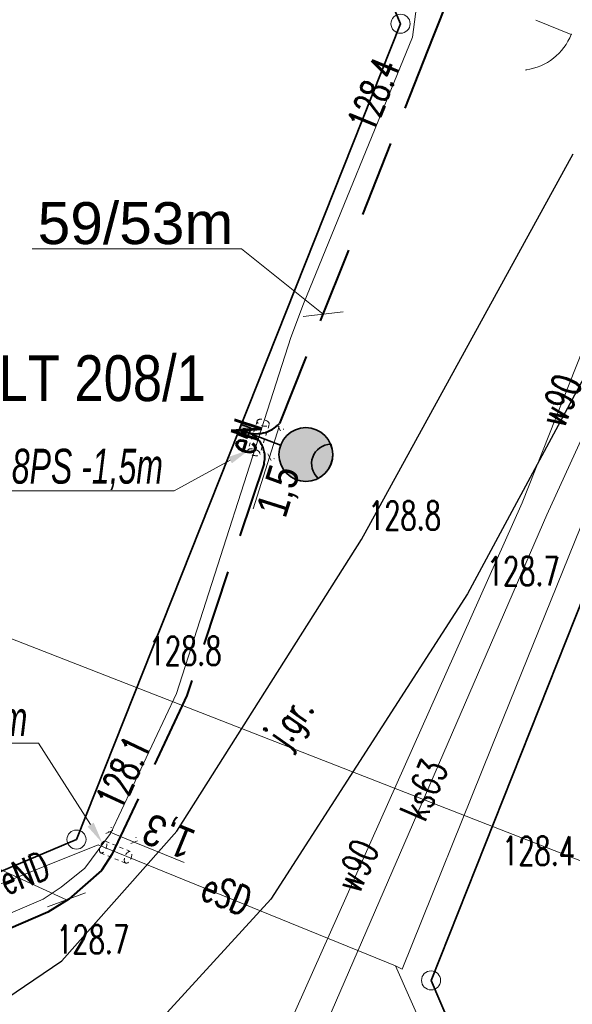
# Model space of a CAD drawing. Header units: metres. Extents: x 0 to 6497944, y 0 to 5963356.
# Tile 61 of 197: x 6496860 to 6496874, y 5963132 to 5963158. Entities that reach past the tile are written whole.
import ezdxf
from ezdxf import colors
from ezdxf.entities.mleader import LeaderData, LeaderLine
from ezdxf.math import Vec2, Vec3

# ---------------------------------------------------------------- set-up
doc = ezdxf.new("R2010")
doc.units = ezdxf.units.M
doc.header["$MEASUREMENT"] = 0
for name, pattern in [('DASHED', [19.05, 12.7, -6.35]), ('HIDDEN', [0.375, 0.25, -0.125]), ('L_0_04', [1.5, 1, -0.5])]:
    doc.linetypes.add(name, pattern=pattern)
doc.layers.get('0').update_dxf_attribs({"color": 8, "linetype": 'CONTINUOUS', "lineweight": 13})
doc.layers.get('DEFPOINTS').update_dxf_attribs({"linetype": 'CONTINUOUS', "lineweight": 0, "true_color": 0xffffff})
for name, color, linetype, lineweight in [('218_GRANICA_UzYTKU', 8, 'CONTINUOUS', 13), ('219_LINIA_GRANICY', 3, 'CONTINUOUS', 35), ('E_proj_opisy_ośw', 1, 'CONTINUOUS', 13), ('E_proj_opisy_ośw.', 7, 'CONTINUOUS', 13), ('E_proj_osłona r. dz._obw. 200', 204, 'L_0_04', 20), ('E_proj_osłona r. dz._opis_obw. 100', 204, 'CONTINUOUS', 9), ('E_proj_ośw_latarnia', 1, 'CONTINUOUS', 35), ('E_proj_ośw_linia_obw. 200', 1, 'L_0_04', 40), ('FURTKA__LINIA_', 8, 'CONTINUOUS', 13), ('furtka__linia____symbol', 8, 'CONTINUOUS', 13), ('JEZDNIA__POWIERZCHNIA_', 8, 'CONTINUOUS', 25), ('JEZDNIA__POWIERZCHNIA__ATR17', 8, 'CONTINUOUS', 13), ('PRZEWoD_ELEKTROENERGETYCZNY__LINIA_', 1, 'CONTINUOUS', 13), ('PRZEWoD_ELEKTROENERGETYCZNY__LINIA__ATR1', 1, 'CONTINUOUS', 13), ('PRZEWoD_KANALIZACYJNY__LINIA_', 36, 'CONTINUOUS', 13), ('PRZEWoD_KANALIZACYJNY__LINIA__ATR1', 36, 'CONTINUOUS', 13), ('PRZEWoD_WODOCIaGOWY__LINIA_', 5, 'CONTINUOUS', 13), ('PRZEWoD_WODOCIaGOWY__LINIA__ATR1', 5, 'CONTINUOUS', 13), ('PUNKT_O_OKREsLONEJ_WYSOKOsCI__SIEc_ELEKTROENERGETYCZNA__ATR3', 1, 'CONTINUOUS', 13), ('PUNKT_WYSOKOsCIOWY_NATURALNY_ATR2', 8, 'CONTINUOUS', 13), ('RURA_OCHRONNA___PRZEWoD_ELEKTROENERGETYCZNY__LINIA_', 1, 'CONTINUOUS', 13)]:
    doc.layers.add(name, color=color, linetype=linetype, lineweight=lineweight)
doc.layers.add('E_pomocnicza', color=3, linetype='CONTINUOUS', lineweight=13, plot=False)
doc.styles.add('Andy', font='arial.ttf', dxfattribs={"height": 2})
doc.styles.add('Annotative', font='simplex.shx')
doc.styles.add('Narrow', font='ARIALN.TTF', dxfattribs={"height": 2})
doc.styles.get("Standard").update_dxf_attribs({"font": 'simplex.shx'})
doc.dimstyles.new('wymiary', dxfattribs={"dimtxt": 0.65, "dimasz": 0.25, "dimexe": 0.25, "dimexo": 1, "dimgap": 0.1, "dimtad": 1, "dimzin": 1, "dimtxsty": 'Annotative', "dimblk": 'OBLIQUE', "dimcen": 0.0025, "dimdle": 0.05, "dimadec": 0, "dimazin": 0, "dimtfac": 1, "dimtmove": 0, "dimatfit": 3, "dimldrblk": 'NONE', "dimfxl": 1, "dimarcsym": 0})

# ---------------------------------------------------------------- blocks, each defined once
blk = doc.blocks.new('GRT')
at = {"color": 0, "linetype": 'Continuous', "lineweight": 18}
blk.add_circle((0, 0), 0.5, dxfattribs=at)
blk = doc.blocks.new('A$C5E96E802')
at = {"layer": 'E_proj_ośw_latarnia', "true_color": 0xffffff}
h = blk.add_hatch(color=7, dxfattribs=at)
h.dxf.hatch_style = 1
h.paths.add_polyline_path([(0.71, 0.206, 1), (0.711, 0.068, 1)], flags=0)
h.paths.add_polyline_path([(0.573, 0.273), (0.574, 0), (0.849, 0.001), (0.848, 0.274)])
h.paths.add_polyline_path([(0.71, 0.206, -1), (0.711, 0.068, -1)], flags=16)
h.paths.add_polyline_path([(1.174, 2.385, -0.683546), (0.221, 2.372, 0.679532), (0.707, 1.155, 0.687575)])
at = {"layer": 'E_proj_ośw_latarnia'}
blk.add_hatch(color=214, dxfattribs=at).paths.add_polyline_path([(1.174, 2.385, 0.389707), (0.221, 2.372), (0.221, 2.372, 0.683546)])
at = {"layer": 'E_proj_ośw_latarnia', "true_color": 0xffffff}
h = blk.add_hatch(color=7, dxfattribs=at)
h.dxf.hatch_style = 1
h.paths.add_polyline_path([(0.71, 0.206, 1), (0.711, 0.068, 1)])
at = {"layer": 'E_proj_ośw_latarnia', "color": 214}
blk.add_lwpolyline([(1.174, 2.385, 0.389707), (0.221, 2.372), (0.221, 2.372, 0.683546)], format="xyb", close=True, dxfattribs=at)
at = {"layer": 'E_proj_ośw_latarnia', "color": 214, "flags": 128}
blk.add_lwpolyline([(0.71, 0.274), (0.707, 1.155)], dxfattribs=at)
at = {"layer": 'E_proj_ośw_latarnia', "color": 214}
blk.add_lwpolyline([(0.574, 0), (0.573, 0.273), (0.848, 0.274), (0.849, 0.001)], close=True, dxfattribs=at)
for centre, radius in [((0.705, 1.86), 0.705), ((0.711, 0.137), 0.0689)]:
    blk.add_circle(centre, radius, dxfattribs=at)
blk = doc.blocks.new('_Oblique')
at = {"color": 0, "linetype": 'ByBlock', "lineweight": -2}
blk.add_line((-0.5, -0.5), (0.5, 0.5), dxfattribs=at)
blk = doc.blocks.new('*D49')
at = {"layer": 'DEFPOINTS', "color": 0, "transparency": 16777216}
for p in [(-1.381, 0.521), (0, 0), (-1.657, -0.212)]:
    blk.add_point(p, dxfattribs=at)
at = {"layer": 'E_pomocnicza', "color": 0, "lineweight": -2, "transparency": 16777216}
for p, q in [((-1.657, -0.212), (-4.075, 0.7)), ((-1.734, -0.415), (-1.746, -0.446)), ((-0.23, -0.75), (-1.657, -0.212)), ((-0.353, -0.936), (-0.365, -0.966))]:
    blk.add_line(p, q, dxfattribs=at)
at = {"layer": 'E_pomocnicza', "color": 0, "lineweight": -2, "transparency": 16777216, "xscale": 0.25, "yscale": 0.25, "zscale": 0.25}
for p, rotation in [((-1.657, -0.212), 159.3308702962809), ((-0.276, -0.733), 339.3308702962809)]:
    blk.add_blockref('_Oblique', p, dxfattribs=dict(at, rotation=rotation))
at = {"layer": 'E_pomocnicza', "color": 0, "linetype": 'Continuous', "lineweight": 0, "transparency": 16777216, "insert": (-3.336, -0.649), "char_height": 2, "attachment_point": 5, "rotation": 339.3309, "style": 'Narrow'}
blk.add_mtext('{\\H0.75x;1,5}', dxfattribs=at)
blk = doc.blocks.new('_None')
blk = doc.blocks.new('*D51')
at = {"layer": 'DEFPOINTS', "color": 0, "transparency": 16777216}
for p in [(0, 0), (-0.551, -1.16), (0.156, -1.496)]:
    blk.add_point(p, dxfattribs=at)
at = {"layer": 'E_pomocnicza', "color": 0, "lineweight": -2, "transparency": 16777216}
for p, q in [((0.729, -0.291), (0.156, -1.496)), ((0.903, -0.429), (0.933, -0.443)), ((0.156, -1.496), (-0.948, -3.82)), ((0.352, -1.589), (0.382, -1.603))]:
    blk.add_line(p, q, dxfattribs=at)
at = {"layer": 'E_pomocnicza', "color": 0, "lineweight": -2, "transparency": 16777216, "xscale": 0.25, "yscale": 0.25, "zscale": 0.25}
for p, rotation in [((0.707, -0.336), 64.58169913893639), ((0.156, -1.496), 244.5816991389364)]:
    blk.add_blockref('_Oblique', p, dxfattribs=dict(at, rotation=rotation))
at = {"layer": 'E_pomocnicza', "color": 0, "linetype": 'Continuous', "lineweight": 0, "transparency": 16777216, "insert": (0.455, -3.2), "char_height": 2, "attachment_point": 5, "rotation": 64.5817, "style": 'Narrow'}
blk.add_mtext('{\\H0.75x;1,3}', dxfattribs=at)
blk = doc.blocks.new('*U48')
at = {"linetype": 'HIDDEN', "ltscale": 0.2}
for p, q in [((0.106, 0.281), (-1.275, 0.802)), ((-0.106, -0.281), (-1.487, 0.24))]:
    blk.add_line(p, q, dxfattribs=at)
at = {"linetype": 'DASHED', "ltscale": 0.02}
for centre in [(-1.381, 0.521), (0, 0)]:
    blk.add_ellipse(centre, major_axis=(0.106, 0.281), ratio=0.5, dxfattribs=at)
at = {"layer": 'E_pomocnicza', "color": 4, "lineweight": 0}
dim = blk.add_aligned_dim(p1=(0, 0), p2=(-1.381, 0.521), distance=0.783, text='{\\H0.75x;<>}', dimstyle='wymiary', override={"dimtxt": 1.3, "dimtad": 2, "dimdec": 1, "dimlfac": 1, "dimrnd": 0, "dimtxsty": 'Narrow'}, dxfattribs=at)
dim.commit()
dim.dimension.update_dxf_attribs({"geometry": '*D49', "text_midpoint": (-3.336, -0.649)})
blk = doc.blocks.new('*U50')
at = {"linetype": 'HIDDEN', "ltscale": 0.2}
for p, q in [((-0.271, 0.129), (-0.822, -1.031)), ((0.271, -0.129), (-0.28, -1.288))]:
    blk.add_line(p, q, dxfattribs=at)
at = {"linetype": 'DASHED', "ltscale": 0.02}
for centre in [(0, 0), (-0.551, -1.16)]:
    blk.add_ellipse(centre, major_axis=(-0.271, 0.129), ratio=0.5, dxfattribs=at)
at = {"layer": 'E_pomocnicza', "color": 4, "lineweight": 0}
dim = blk.add_aligned_dim(p1=(0, 0), p2=(-0.551, -1.16), distance=0.783, text='{\\H0.75x;<>}', dimstyle='wymiary', override={"dimtxt": 1.3, "dimtad": 2, "dimdec": 1, "dimlfac": 1, "dimrnd": 0, "dimtxsty": 'Narrow'}, dxfattribs=at)
dim.commit()
dim.dimension.update_dxf_attribs({"geometry": '*D51', "text_midpoint": (0.455, -3.2)})

msp = doc.modelspace()

# ---------------------------------------------------------------- linework, layer by layer
at = {"layer": '218_GRANICA_UzYTKU', "flags": 128}
for points in [[(6496868.25, 5963161.47), (6496869.9, 5963157.58)], [(6496869.9, 5963157.58), (6496861.41, 5963136.2)], [(6496870.7, 5963132.51), (6496879.19, 5963153.89)], [(6496861.41, 5963136.2), (6496856.17, 5963133.99)], [(6496872.9, 5963127.34), (6496870.7, 5963132.51)]]:
    msp.add_lwpolyline(points, dxfattribs=at)
at = {"layer": '219_LINIA_GRANICY', "flags": 128}
for points in [[(6496869.9, 5963157.58), (6496868.25, 5963161.47)], [(6496869.9, 5963157.58), (6496861.41, 5963136.2)], [(6496879.19, 5963153.89), (6496870.7, 5963132.51)], [(6496861.41, 5963136.2), (6496856.17, 5963133.99)], [(6496872.9, 5963127.34), (6496870.7, 5963132.51)]]:
    msp.add_lwpolyline(points, dxfattribs=at)
at = {"layer": 'E_proj_ośw_linia_obw. 200', "ltscale": 2, "transparency": 33554687}
msp.add_lwpolyline([(6496875.791, 5963170.06), (6496870.748, 5963157.225), (6496866.73, 5963147.107, -0.31721), (6496865.807, 5963146.896, -0.421), (6496866.324, 5963146.059), (6496864.305, 5963139.978), (6496862.34, 5963135.811), (6496862.069, 5963135.393), (6496861.209, 5963134.639), (6496860.661, 5963134.293), (6496855.825, 5963132.217, -0.143892), (6496854.278, 5963132.031, -0.368325), (6496853.271, 5963133.05, 0.32925), (6496852.688, 5963134.029), (6496849.408, 5963135.426, -0.401005), (6496849.044, 5963136.673, -0.422569), (6496847.891, 5963136.066), (6496829.855, 5963143.232), (6496815.95, 5963148.814, -0.411885), (6496815.549, 5963149.975, -0.40011), (6496814.428, 5963149.424), (6496800.409, 5963154.998, 0.506236)], format="xyb", dxfattribs=at)
at = {"layer": 'FURTKA__LINIA_', "flags": 128}
msp.add_lwpolyline([(6496874.37, 5963157.3), (6496873.44, 5963157.67)], dxfattribs=at)
at = {"layer": 'furtka__linia____symbol'}
msp.add_arc((6496872.971, 5963157.867), 1.514, 278.4246, 337.9086, dxfattribs=at)
for p in [(6496874.37, 5963157.3), (6496873.91, 5963156.68), (6496873.19, 5963156.37)]:
    msp.add_point(p, dxfattribs=at)
at = {"layer": 'JEZDNIA__POWIERZCHNIA_', "flags": 128}
for points in [[(6496868.88, 5963144.06), (6496874.42, 5963154.17)], [(6496877.08, 5963152.71), (6496871.65, 5963142.64)], [(6496864.04, 5963136.42), (6496868.88, 5963144.06)], [(6496871.65, 5963142.64), (6496866.5, 5963134.64)], [(6496861.03, 5963133.02), (6496864.04, 5963136.42)], [(6496866.5, 5963134.64), (6496863.12, 5963130.94)], [(6496856.67, 5963130.07), (6496861.03, 5963133.02)]]:
    msp.add_lwpolyline(points, dxfattribs=at)
at = {"layer": 'PRZEWoD_ELEKTROENERGETYCZNY__LINIA_', "flags": 128}
for points in [[(6496870.32, 5963158.03), (6496870.21, 5963157.23), (6496867.36, 5963150.24), (6496867.03, 5963149.36), (6496864.03, 5963140.03), (6496862.3, 5963136.36), (6496861.63, 5963135.45), (6496861.01, 5963134.95), (6496860.54, 5963134.64), (6496856.58, 5963132.94), (6496856.04, 5963132.74), (6496855.56, 5963132.74), (6496855.14, 5963133.11)], [(6496929.27, 5963137.85), (6496925.11, 5963139.4), (6496914.97, 5963143.35), (6496906.24, 5963146.81), (6496896.06, 5963150.78), (6496895.78, 5963151.82), (6496893.47, 5963152.74), (6496892.57, 5963152.41), (6496883.21, 5963156.12), (6496878.49, 5963154.16), (6496874.77, 5963144.77), (6496872.29, 5963138.64)], [(6496841.43, 5963139.07), (6496843.53, 5963138.41), (6496855.31, 5963133.39), (6496861.98, 5963136.06), (6496869.77, 5963132.89)], [(6496872.29, 5963138.64), (6496869.94, 5963132.8), (6496869.77, 5963132.89), (6496861.98, 5963136.06)], [(6496833.25, 5963125.6), (6496833.23, 5963126.06), (6496839.36, 5963126.33), (6496858.12, 5963123.43), (6496865.59, 5963122.27), (6496867.77, 5963121.33), (6496881.27, 5963115.97), (6496895.31, 5963110.44), (6496907.17, 5963105.76), (6496923.24, 5963099.33), (6496932.55, 5963095.63), (6496933.07, 5963096.83), (6496936.72, 5963105.73), (6496924.58, 5963110.62), (6496919.39, 5963108.34), (6496918.42, 5963108.75), (6496909.17, 5963112.36), (6496897.44, 5963117.05), (6496887.93, 5963120.76), (6496876.98, 5963125.09), (6496872.53, 5963126.89), (6496872.33, 5963127.12), (6496869.77, 5963132.89)]]:
    msp.add_lwpolyline(points, dxfattribs=at)
at = {"layer": 'PRZEWoD_KANALIZACYJNY__LINIA_', "flags": 128}
for points in [[(6496873.73, 5963144.71), (6496881.55, 5963161.8), (6496880.14, 5963159.59)], [(6496873.73, 5963144.71), (6496865.84, 5963126.49), (6496836.75, 5963137.61), (6496834.06, 5963133.96)]]:
    msp.add_lwpolyline(points, dxfattribs=at)
at = {"layer": 'PRZEWoD_WODOCIaGOWY__LINIA_', "flags": 128}
for points in [[(6496873.09, 5963145.02), (6496880.16, 5963162.9), (6496879.98, 5963160.32)], [(6496801.56, 5963155.76), (6496803.31, 5963152.98), (6496808.58, 5963150.24), (6496826.75, 5963143.13), (6496837.05, 5963139.1), (6496840.89, 5963137.74), (6496865.42, 5963128.36), (6496865.63, 5963128.31), (6496873.09, 5963145.02)]]:
    msp.add_lwpolyline(points, dxfattribs=at)
at = {"layer": 'RURA_OCHRONNA___PRZEWoD_ELEKTROENERGETYCZNY__LINIA_', "flags": 128}
for points in [[(6496867.36, 5963150.24), (6496867.03, 5963149.36)], [(6496862.3, 5963136.36), (6496861.63, 5963135.45), (6496861.01, 5963134.95)], [(6496869.77, 5963132.89), (6496861.98, 5963136.06)]]:
    msp.add_lwpolyline(points, dxfattribs=at)

# ---------------------------------------------------------------- block references
at = {"xscale": 0.5, "yscale": 0.5, "zscale": 0.5}
for p in [(6496869.9, 5963157.58), (6496861.41, 5963136.2), (6496870.7, 5963132.51)]:
    msp.add_blockref('GRT', p, dxfattribs=at)
at = {"layer": 'E_proj_osłona r. dz._obw. 200', "xscale": 0.54864, "yscale": 0.54864, "zscale": 0.54864, "rotation": 93.20070666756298}
for name, p in [('*U48', (6496866.302, 5963147.123)), ('*U50', (6496862.109, 5963136.002))]:
    msp.add_blockref(name, p, dxfattribs=at)
at = {"layer": 'E_proj_ośw_latarnia', "linetype": 'Continuous', "rotation": 249.1827829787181}
msp.add_blockref('A$C5E96E802', (6496865.931, 5963147.609), dxfattribs=at)

# ---------------------------------------------------------------- texts
at = {"layer": 'JEZDNIA__POWIERZCHNIA__ATR17', "width": 0.66}
msp.add_text('j.gr.', height=0.75, rotation=54.9, dxfattribs=at).set_placement((6496866.9, 5963138.55))
at = {"layer": 'PRZEWoD_ELEKTROENERGETYCZNY__LINIA__ATR1', "width": 0.66}
for s, rotation, p in [('eN', 72.2, (6496866.03, 5963146.24)), ('eND', 21.8, (6496859.57, 5963134.74)), ('eSD', 337.5, (6496864.62, 5963134.67))]:
    msp.add_text(s, height=0.75, rotation=rotation, dxfattribs=at).set_placement(p)
at = {"layer": 'PRZEWoD_KANALIZACYJNY__LINIA__ATR1', "width": 0.66}
msp.add_text('ks63', height=0.75, rotation=66.6, dxfattribs=at).set_placement((6496870.54, 5963136.64))
at = {"layer": 'PRZEWoD_WODOCIaGOWY__LINIA__ATR1', "width": 0.66}
for rotation, p in [(68.4, (6496874.18, 5963146.96)), (65.9, (6496868.82, 5963134.76))]:
    msp.add_text('w90', height=0.75, rotation=rotation, dxfattribs=at).set_placement(p)
at = {"layer": 'PUNKT_O_OKREsLONEJ_WYSOKOsCI__SIEc_ELEKTROENERGETYCZNA__ATR3', "width": 0.66}
for s, rotation, p in [('128.4', 67.8, (6496869.18, 5963154.7)), ('128.1', 64.8, (6496862.57, 5963136.93))]:
    msp.add_text(s, height=0.75, rotation=rotation, dxfattribs=at).set_placement(p)
at = {"layer": 'PUNKT_WYSOKOsCIOWY_NATURALNY_ATR2', "width": 0.66}
msp.add_text('129.1', height=0.75, rotation=359.2, dxfattribs=at).set_placement((6496859.88, 5963148.11))
for s, p in [('128.8', (6496869.05, 5963144.32)), ('128.7', (6496872.16, 5963142.86)), ('128.8', (6496863.3, 5963140.77)), ('128.4', (6496872.56, 5963135.53)), ('128.7', (6496860.88, 5963133.21))]:
    msp.add_text(s, height=0.75, dxfattribs=at).set_placement(p)

# ---------------------------------------------------------------- next in the draw order: leaders
at = {"layer": 'E_proj_opisy_ośw.', "color": 10}
ml = msp.add_multileader_mtext('Standard', dxfattribs=at)
ml.set_content('\\A1;LT 106', color=10, style='Narrow')
ml.set_leader_properties(color=256)
ml.set_arrow_properties(name='NONE')
ml.build(insert=Vec2(0, 0))
ml.multileader.update_dxf_attribs({"leader_type": 0, "has_dogleg": 0, "has_text_frame": 1, "text_left_attachment_type": 3, "dogleg_length": 0.36, "arrow_head_size": 0, "scale": 0.7})
ctx = ml.context
ctx.base_point, ctx.scale, ctx.char_height, ctx.arrow_head_size, ctx.landing_gap_size, ctx.plane_origin = Vec3(6497496.217, 5963133.926), 0.7, 1.2, 0, 0.42, Vec3(6498346.9, 5963029.932)
ctx.left_attachment = 3
notes = []
notes.append((ctx, [(0, (0, 0, 0), (0, 0), (1, 0), 1, [])]))
ctx.mtext.insert, ctx.mtext.line_spacing_factor, ctx.mtext.flow_direction = Vec3(6497496.637, 5963134.541), 0.266667, 5
ctx.mtext.has_bg_fill, ctx.mtext.bg_color, ctx.mtext.bg_scale_factor, ctx.mtext.bg_transparency, ctx.mtext.use_window_bg_color = 1, -1073741824, 1.5, 0, 1
at = {"layer": 'E_proj_osłona r. dz._opis_obw. 100'}
ml = msp.add_multileader_mtext('Standard', dxfattribs=at)
ml.set_content('\\fArial Narrow|b0|i1|c238|p34;\\W0.8;A58PS -1,5m ', color=256, style='Narrow')
ml.set_leader_properties(color=256, linetype='CONTINUOUS', lineweight=-1)
ml.build(insert=Vec2(0, 0))
ml.multileader.update_dxf_attribs({"has_dogleg": 0, "text_left_attachment_type": 6, "text_right_attachment_type": 6, "dogleg_length": 0.274, "arrow_head_size": 0.572})
ctx = ml.context
ctx.base_point, ctx.char_height, ctx.arrow_head_size, ctx.landing_gap_size, ctx.plane_origin = Vec3(6496858.399, 5963145.342), 0.9144, 0.572, 0.3, Vec3(6496897.992, 5963145.667)
ctx.left_attachment, ctx.right_attachment, ctx.text_align_type = 6, 6, 1
notes.append((ctx, [(0, (1, 1, 0), (6496864.243, 5963145.342), (-1, 0), 0.274, [(0, [(6496865.94, 5963146.416)], 0, [])])]))
ctx.mtext.insert, ctx.mtext.alignment, ctx.mtext.line_spacing_factor, ctx.mtext.line_spacing_style = Vec3(6496861.184, 5963146.441), 2, 0.9, 2
ctx.mtext.has_bg_fill, ctx.mtext.bg_color, ctx.mtext.bg_scale_factor, ctx.mtext.bg_transparency, ctx.mtext.use_window_bg_color = 1, -1073741824, 1.1, 0, 1
ml = msp.add_multileader_mtext('Standard', dxfattribs=at)
ml.set_content('\\fArial Narrow|b0|i1|c238|p34;\\W0.8;A58PS -1,5m ', color=256, style='Narrow')
ml.set_leader_properties(color=256, linetype='CONTINUOUS', lineweight=-1)
ml.build(insert=Vec2(0, 0))
ml.multileader.update_dxf_attribs({"has_dogleg": 0, "text_left_attachment_type": 6, "text_right_attachment_type": 6, "dogleg_length": 0.274, "arrow_head_size": 0.572})
ctx = ml.context
ctx.base_point, ctx.char_height, ctx.arrow_head_size, ctx.landing_gap_size, ctx.plane_origin = Vec3(6496854.848, 5963138.727), 0.9144, 0.572, 0.3, Vec3(6496893.881, 5963137.528)
ctx.left_attachment, ctx.right_attachment, ctx.text_align_type = 6, 6, 1
notes.append((ctx, [(0, (1, 1, 0), (6496860.692, 5963138.727), (-1, 0), 0.274, [(0, [(6496862.088, 5963136.11)], 0, [])])]))
ctx.mtext.insert, ctx.mtext.alignment, ctx.mtext.line_spacing_factor, ctx.mtext.line_spacing_style = Vec3(6496857.633, 5963139.826), 2, 0.9, 2
ctx.mtext.has_bg_fill, ctx.mtext.bg_color, ctx.mtext.bg_scale_factor, ctx.mtext.bg_transparency, ctx.mtext.use_window_bg_color = 1, -1073741824, 1.1, 0, 1
for ctx, leaders in notes:
    for number, flags, end, landing, length, lines in leaders:
        leader = LeaderData()
        leader.index, (leader.has_last_leader_line, leader.has_dogleg_vector, leader.attachment_direction) = number, flags
        leader.last_leader_point, leader.dogleg_vector, leader.dogleg_length = Vec3(end), Vec3(landing), length
        for number, points, colour, breaks in lines:
            line = LeaderLine()
            line.index, line.vertices, line.color, line.breaks = number, Vec3.list(points), colors.encode_raw_color(colour), breaks
            leader.lines.append(line)
        ctx.leaders.append(leader)

# ---------------------------------------------------------------- next in the draw order: leaders
at = {"layer": 'E_proj_opisy_ośw.', "color": 10}
ml = msp.add_multileader_mtext('Standard', dxfattribs=at)
ml.set_content('\\A1;LT 107', color=10, style='Narrow')
ml.set_leader_properties(color=256)
ml.set_arrow_properties(name='NONE')
ml.build(insert=Vec2(0, 0))
ml.multileader.update_dxf_attribs({"leader_type": 0, "has_dogleg": 0, "has_text_frame": 1, "text_left_attachment_type": 3, "dogleg_length": 0.36, "arrow_head_size": 0, "scale": 0.7})
ctx = ml.context
ctx.base_point, ctx.scale, ctx.char_height, ctx.arrow_head_size, ctx.landing_gap_size, ctx.plane_origin = Vec3(6497543.374, 5963150.847), 0.7, 1.2, 0, 0.42, Vec3(6498393.784, 5963047.096)
ctx.left_attachment = 3
notes = []
notes.append((ctx, [(0, (0, 0, 0), (0, 0), (1, 0), 1, [])]))
ctx.mtext.insert, ctx.mtext.line_spacing_factor, ctx.mtext.flow_direction = Vec3(6497543.794, 5963151.462), 0.266667, 5
ctx.mtext.has_bg_fill, ctx.mtext.bg_color, ctx.mtext.bg_scale_factor, ctx.mtext.bg_transparency, ctx.mtext.use_window_bg_color = 1, -1073741824, 1.5, 0, 1
for ctx, leaders in notes:
    for number, flags, end, landing, length, lines in leaders:
        leader = LeaderData()
        leader.index, (leader.has_last_leader_line, leader.has_dogleg_vector, leader.attachment_direction) = number, flags
        leader.last_leader_point, leader.dogleg_vector, leader.dogleg_length = Vec3(end), Vec3(landing), length
        for number, points, colour, breaks in lines:
            line = LeaderLine()
            line.index, line.vertices, line.color, line.breaks = number, Vec3.list(points), colors.encode_raw_color(colour), breaks
            leader.lines.append(line)
        ctx.leaders.append(leader)

# ---------------------------------------------------------------- next in the draw order: leaders
ml = msp.add_multileader_mtext('Standard', dxfattribs=at)
ml.set_content('\\A1;LT 108', color=10, style='Narrow')
ml.set_leader_properties(color=256)
ml.set_arrow_properties(name='NONE')
ml.build(insert=Vec2(0, 0))
ml.multileader.update_dxf_attribs({"leader_type": 0, "has_dogleg": 0, "has_text_frame": 1, "text_left_attachment_type": 3, "dogleg_length": 0.36, "arrow_head_size": 0, "scale": 0.7})
ctx = ml.context
ctx.base_point, ctx.scale, ctx.char_height, ctx.arrow_head_size, ctx.landing_gap_size, ctx.plane_origin = Vec3(6497590.207, 5963168.082), 0.7, 1.2, 0, 0.42, Vec3(6498440.769, 5963064.192)
ctx.left_attachment = 3
notes = []
notes.append((ctx, [(0, (0, 0, 0), (0, 0), (1, 0), 1, [])]))
ctx.mtext.insert, ctx.mtext.line_spacing_factor, ctx.mtext.flow_direction = Vec3(6497590.627, 5963168.697), 0.266667, 5
ctx.mtext.has_bg_fill, ctx.mtext.bg_color, ctx.mtext.bg_scale_factor, ctx.mtext.bg_transparency, ctx.mtext.use_window_bg_color = 1, -1073741824, 1.5, 0, 1
for ctx, leaders in notes:
    for number, flags, end, landing, length, lines in leaders:
        leader = LeaderData()
        leader.index, (leader.has_last_leader_line, leader.has_dogleg_vector, leader.attachment_direction) = number, flags
        leader.last_leader_point, leader.dogleg_vector, leader.dogleg_length = Vec3(end), Vec3(landing), length
        for number, points, colour, breaks in lines:
            line = LeaderLine()
            line.index, line.vertices, line.color, line.breaks = number, Vec3.list(points), colors.encode_raw_color(colour), breaks
            leader.lines.append(line)
        ctx.leaders.append(leader)

# ---------------------------------------------------------------- next in the draw order: leaders
ml = msp.add_multileader_mtext('Standard', dxfattribs=at)
ml.set_content('\\A1;LT 109', color=10, style='Narrow')
ml.set_leader_properties(color=256)
ml.set_arrow_properties(name='NONE')
ml.build(insert=Vec2(0, 0))
ml.multileader.update_dxf_attribs({"leader_type": 0, "has_dogleg": 0, "has_text_frame": 1, "text_left_attachment_type": 3, "dogleg_length": 0.36, "arrow_head_size": 0, "scale": 0.7})
ctx = ml.context
ctx.base_point, ctx.scale, ctx.char_height, ctx.arrow_head_size, ctx.landing_gap_size, ctx.plane_origin = Vec3(6497636.957, 5963185.464), 0.7, 1.2, 0, 0.42, Vec3(6498487.931, 5963080.837)
ctx.left_attachment = 3
notes = []
notes.append((ctx, [(0, (0, 0, 0), (0, 0), (1, 0), 1, [])]))
ctx.mtext.insert, ctx.mtext.line_spacing_factor, ctx.mtext.flow_direction = Vec3(6497637.377, 5963186.079), 0.266667, 5
ctx.mtext.has_bg_fill, ctx.mtext.bg_color, ctx.mtext.bg_scale_factor, ctx.mtext.bg_transparency, ctx.mtext.use_window_bg_color = 1, -1073741824, 1.5, 0, 1
for ctx, leaders in notes:
    for number, flags, end, landing, length, lines in leaders:
        leader = LeaderData()
        leader.index, (leader.has_last_leader_line, leader.has_dogleg_vector, leader.attachment_direction) = number, flags
        leader.last_leader_point, leader.dogleg_vector, leader.dogleg_length = Vec3(end), Vec3(landing), length
        for number, points, colour, breaks in lines:
            line = LeaderLine()
            line.index, line.vertices, line.color, line.breaks = number, Vec3.list(points), colors.encode_raw_color(colour), breaks
            leader.lines.append(line)
        ctx.leaders.append(leader)

# ---------------------------------------------------------------- next in the draw order: leaders
ml = msp.add_multileader_mtext('Standard', dxfattribs=at)
ml.set_content('\\A1;LT 110', color=10, style='Narrow')
ml.set_leader_properties(color=256)
ml.set_arrow_properties(name='NONE')
ml.build(insert=Vec2(0, 0))
ml.multileader.update_dxf_attribs({"leader_type": 0, "has_dogleg": 0, "has_text_frame": 1, "text_left_attachment_type": 3, "dogleg_length": 0.36, "arrow_head_size": 0, "scale": 0.7})
ctx = ml.context
ctx.base_point, ctx.scale, ctx.char_height, ctx.arrow_head_size, ctx.landing_gap_size, ctx.plane_origin = Vec3(6497684.163, 5963202.624), 0.7, 1.2, 0, 0.42, Vec3(6498534.844, 5963098.192)
ctx.left_attachment = 3
notes = []
notes.append((ctx, [(0, (0, 0, 0), (0, 0), (1, 0), 1, [])]))
ctx.mtext.insert, ctx.mtext.line_spacing_factor, ctx.mtext.flow_direction = Vec3(6497684.583, 5963203.239), 0.266667, 5
ctx.mtext.has_bg_fill, ctx.mtext.bg_color, ctx.mtext.bg_scale_factor, ctx.mtext.bg_transparency, ctx.mtext.use_window_bg_color = 1, -1073741824, 1.5, 0, 1
for ctx, leaders in notes:
    for number, flags, end, landing, length, lines in leaders:
        leader = LeaderData()
        leader.index, (leader.has_last_leader_line, leader.has_dogleg_vector, leader.attachment_direction) = number, flags
        leader.last_leader_point, leader.dogleg_vector, leader.dogleg_length = Vec3(end), Vec3(landing), length
        for number, points, colour, breaks in lines:
            line = LeaderLine()
            line.index, line.vertices, line.color, line.breaks = number, Vec3.list(points), colors.encode_raw_color(colour), breaks
            leader.lines.append(line)
        ctx.leaders.append(leader)

# ---------------------------------------------------------------- next in the draw order: leaders
ml = msp.add_multileader_mtext('Standard', dxfattribs=at)
ml.set_content('\\A1;LT 207', color=10, style='Narrow')
ml.set_leader_properties(color=256)
ml.set_arrow_properties(name='NONE')
ml.build(insert=Vec2(0, 0))
ml.multileader.update_dxf_attribs({"leader_type": 0, "has_dogleg": 0, "has_text_frame": 1, "text_left_attachment_type": 3, "dogleg_length": 0.36, "arrow_head_size": 0, "scale": 0.7})
ctx = ml.context
ctx.base_point, ctx.scale, ctx.char_height, ctx.arrow_head_size, ctx.landing_gap_size, ctx.plane_origin = Vec3(6496947.113, 5963145.294), 0.7, 1.2, 0, 0.42, Vec3(6497797.312, 5963042.064)
ctx.left_attachment = 3
notes = []
notes.append((ctx, [(0, (0, 0, 0), (0, 0), (1, 0), 1, [])]))
ctx.mtext.insert, ctx.mtext.line_spacing_factor, ctx.mtext.flow_direction = Vec3(6496947.533, 5963145.909), 0.266667, 5
ctx.mtext.has_bg_fill, ctx.mtext.bg_color, ctx.mtext.bg_scale_factor, ctx.mtext.bg_transparency, ctx.mtext.use_window_bg_color = 1, -1073741824, 1.5, 0, 1
for ctx, leaders in notes:
    for number, flags, end, landing, length, lines in leaders:
        leader = LeaderData()
        leader.index, (leader.has_last_leader_line, leader.has_dogleg_vector, leader.attachment_direction) = number, flags
        leader.last_leader_point, leader.dogleg_vector, leader.dogleg_length = Vec3(end), Vec3(landing), length
        for number, points, colour, breaks in lines:
            line = LeaderLine()
            line.index, line.vertices, line.color, line.breaks = number, Vec3.list(points), colors.encode_raw_color(colour), breaks
            leader.lines.append(line)
        ctx.leaders.append(leader)

# ---------------------------------------------------------------- next in the draw order: leaders
ml = msp.add_multileader_mtext('Standard', dxfattribs=at)
ml.set_content('\\A1;LT 208', color=10, style='Narrow')
ml.set_leader_properties(color=256)
ml.set_arrow_properties(name='NONE')
ml.build(insert=Vec2(0, 0))
ml.multileader.update_dxf_attribs({"leader_type": 0, "has_dogleg": 0, "has_text_frame": 1, "text_left_attachment_type": 3, "dogleg_length": 0.36, "arrow_head_size": 0, "scale": 0.7})
ctx = ml.context
ctx.base_point, ctx.scale, ctx.char_height, ctx.arrow_head_size, ctx.landing_gap_size, ctx.plane_origin = Vec3(6496900.622, 5963163.542), 0.7, 1.2, 0, 0.42, Vec3(6497750.821, 5963060.312)
ctx.left_attachment = 3
notes = []
notes.append((ctx, [(0, (0, 0, 0), (0, 0), (1, 0), 1, [])]))
ctx.mtext.insert, ctx.mtext.line_spacing_factor, ctx.mtext.flow_direction = Vec3(6496901.042, 5963164.157), 0.266667, 5
ctx.mtext.has_bg_fill, ctx.mtext.bg_color, ctx.mtext.bg_scale_factor, ctx.mtext.bg_transparency, ctx.mtext.use_window_bg_color = 1, -1073741824, 1.5, 0, 1
for ctx, leaders in notes:
    for number, flags, end, landing, length, lines in leaders:
        leader = LeaderData()
        leader.index, (leader.has_last_leader_line, leader.has_dogleg_vector, leader.attachment_direction) = number, flags
        leader.last_leader_point, leader.dogleg_vector, leader.dogleg_length = Vec3(end), Vec3(landing), length
        for number, points, colour, breaks in lines:
            line = LeaderLine()
            line.index, line.vertices, line.color, line.breaks = number, Vec3.list(points), colors.encode_raw_color(colour), breaks
            leader.lines.append(line)
        ctx.leaders.append(leader)

# ---------------------------------------------------------------- next in the draw order: leaders
at = {"layer": 'E_proj_opisy_ośw', "lineweight": 13}
ml = msp.add_multileader_mtext('Standard', dxfattribs=at)
ml.set_content('{\\H1.1x;59/53m} ', color=256, style='Andy')
ml.set_leader_properties(color=256, linetype='CONTINUOUS', lineweight=-1)
ml.set_arrow_properties(name='OBLIQUE')
ml.build(insert=Vec2(0, 0))
ml.multileader.update_dxf_attribs({"has_dogleg": 0, "text_left_attachment_type": 6, "text_right_attachment_type": 6, "dogleg_length": 0.36, "arrow_head_size": 0.75})
ctx = ml.context
ctx.base_point, ctx.char_height, ctx.arrow_head_size, ctx.landing_gap_size, ctx.plane_origin = Vec3(6496860.175, 5963151.684), 1, 0.75, 0.3, Vec3(6496890.604, 5963135.848)
ctx.left_attachment, ctx.right_attachment, ctx.text_align_type = 6, 6, 1
notes = []
notes.append((ctx, [(0, (1, 1, 0), (6496866.097, 5963151.684), (-1, 0), 0.36, [(0, [(6496867.872, 5963149.968)], 0, [])])]))
ctx.mtext.insert, ctx.mtext.alignment, ctx.mtext.line_spacing_factor, ctx.mtext.line_spacing_style = Vec3(6496862.956, 5963152.904), 2, 0.9, 2
ctx.mtext.has_bg_fill, ctx.mtext.bg_color, ctx.mtext.bg_scale_factor, ctx.mtext.bg_transparency, ctx.mtext.use_window_bg_color = 1, -1073741824, 1.2, 0, 1
at = {"layer": 'E_proj_opisy_ośw.', "color": 10}
ml = msp.add_multileader_mtext('Standard', dxfattribs=at)
ml.set_content('\\A1;LT 208/1', color=10, style='Narrow')
ml.set_leader_properties(color=256)
ml.set_arrow_properties(name='NONE')
ml.build(insert=Vec2(0, 0))
ml.multileader.update_dxf_attribs({"leader_type": 0, "has_dogleg": 0, "has_text_frame": 1, "text_left_attachment_type": 3, "dogleg_length": 0.36, "arrow_head_size": 0, "scale": 0.7})
ctx = ml.context
ctx.base_point, ctx.scale, ctx.char_height, ctx.arrow_head_size, ctx.landing_gap_size, ctx.plane_origin = Vec3(6496858.952, 5963148.26), 0.7, 1.2, 0, 0.42, Vec3(6497710.497, 5963044.944)
ctx.left_attachment = 3
notes.append((ctx, [(0, (0, 0, 0), (0, 0), (1, 0), 1, [])]))
ctx.mtext.insert, ctx.mtext.line_spacing_factor, ctx.mtext.flow_direction = Vec3(6496859.372, 5963148.891), 0.266667, 5
ctx.mtext.has_bg_fill, ctx.mtext.bg_color, ctx.mtext.bg_scale_factor, ctx.mtext.bg_transparency, ctx.mtext.use_window_bg_color = 1, -1073741824, 1.5, 0, 1
for ctx, leaders in notes:
    for number, flags, end, landing, length, lines in leaders:
        leader = LeaderData()
        leader.index, (leader.has_last_leader_line, leader.has_dogleg_vector, leader.attachment_direction) = number, flags
        leader.last_leader_point, leader.dogleg_vector, leader.dogleg_length = Vec3(end), Vec3(landing), length
        for number, points, colour, breaks in lines:
            line = LeaderLine()
            line.index, line.vertices, line.color, line.breaks = number, Vec3.list(points), colors.encode_raw_color(colour), breaks
            leader.lines.append(line)
        ctx.leaders.append(leader)

# ---------------------------------------------------------------- next in the draw order: leaders
at = {"layer": 'E_proj_opisy_ośw', "lineweight": 13}
ml = msp.add_multileader_mtext('Standard', dxfattribs=at)
ml.set_content('{\\H1.1x;36/30m} ', color=256, style='Andy')
ml.set_leader_properties(color=256, linetype='CONTINUOUS', lineweight=-1)
ml.set_arrow_properties(name='OBLIQUE')
ml.build(insert=Vec2(0, 0))
ml.multileader.update_dxf_attribs({"has_dogleg": 0, "text_left_attachment_type": 6, "text_right_attachment_type": 6, "dogleg_length": 0.36, "arrow_head_size": 0.75})
ctx = ml.context
ctx.base_point, ctx.char_height, ctx.arrow_head_size, ctx.landing_gap_size, ctx.plane_origin = Vec3(6496853.697, 5963135.484), 1, 0.75, 0.3, Vec3(6496884.126, 5963119.648)
ctx.left_attachment, ctx.right_attachment, ctx.text_align_type = 6, 6, 1
notes = []
notes.append((ctx, [(0, (1, 1, 0), (6496859.619, 5963135.484), (-1, 0), 0.36, [(0, [(6496861.15, 5963134.621)], 0, [])])]))
ctx.mtext.insert, ctx.mtext.alignment, ctx.mtext.line_spacing_factor, ctx.mtext.line_spacing_style = Vec3(6496856.478, 5963136.704), 2, 0.9, 2
ctx.mtext.has_bg_fill, ctx.mtext.bg_color, ctx.mtext.bg_scale_factor, ctx.mtext.bg_transparency, ctx.mtext.use_window_bg_color = 1, -1073741824, 1.2, 0, 1
for ctx, leaders in notes:
    for number, flags, end, landing, length, lines in leaders:
        leader = LeaderData()
        leader.index, (leader.has_last_leader_line, leader.has_dogleg_vector, leader.attachment_direction) = number, flags
        leader.last_leader_point, leader.dogleg_vector, leader.dogleg_length = Vec3(end), Vec3(landing), length
        for number, points, colour, breaks in lines:
            line = LeaderLine()
            line.index, line.vertices, line.color, line.breaks = number, Vec3.list(points), colors.encode_raw_color(colour), breaks
            leader.lines.append(line)
        ctx.leaders.append(leader)

# ---------------------------------------------------------------- next in the draw order: linework, layer by layer
at = {"layer": 'DEFPOINTS', "linetype": 'Continuous'}
msp.add_lwpolyline([(6496939.597, 5963110.251), (6496893.029, 5963128.456), (6496899.1, 5963126.087), (6496899.301, 5963126.601), (6496899.1, 5963126.087), (6496852.521, 5963144.263), (6496852.95, 5963145.343), (6496852.527, 5963144.261), (6496805.951, 5963162.445), (6496806.339, 5963163.688), (6496805.951, 5963162.445), (6496759.462, 5963180.849), (6496759.96, 5963182.123), (6496759.462, 5963180.849), (6496712.972, 5963199.254), (6496713.477, 5963200.529), (6496712.972, 5963199.254), (6496672.485, 5963216.351), (6496672.776, 5963217.042)], dxfattribs=at)

doc.saveas('drawing.dxf')
